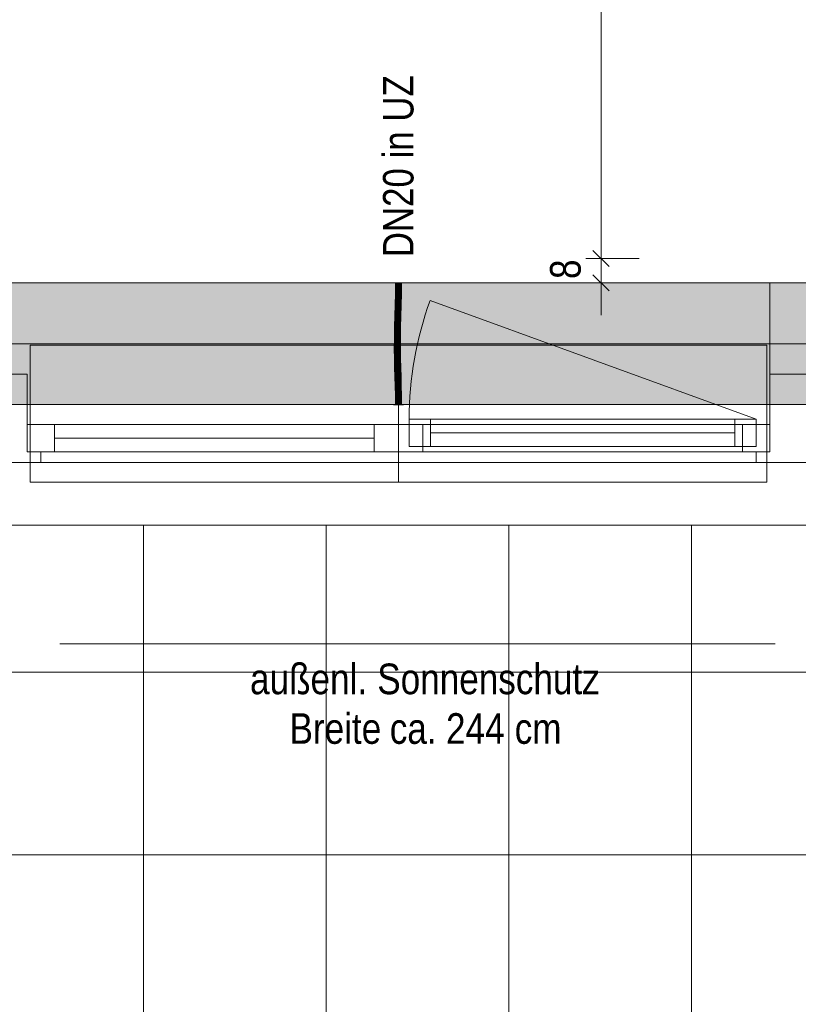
# Model space of a CAD drawing. Extents: x -620 to 3480, y 62 to 1112.
# Tile 29 of 76: x -220 to -169, y 563 to 628. Entities that reach past the tile are written whole.
import ezdxf
from ezdxf.lldxf.tags import DXFTag

# ---------------------------------------------------------------- set-up
doc = ezdxf.new("R2010")
doc.units = 0
doc.layers.get('0').update_dxf_attribs({"lineweight": 13})
for name, color, linetype, lineweight, true_color in [('30 -33 Aussenwände- 7 Fassade_ Elemente', 7, 'Continuous', 9, 0x00aacc), ('30 -35 Decken- 1 Konstruktion-Träger- Stahlbeton', 7, 'grob-A06GA2HT8I', 13, 0x33aa00), ('70 -72 Beschriftung- 1 Beschriftung allgemein', 7, 'Continuous', 9, 0xff6633), ('70 -76 Bemaßung- 2 Allgemein', 7, 'Continuous', 5, 0x6666cc), ('E_Leerrohr 20', 7, 'Continuous', 13, 0xcc0099), ('E_Leerrohr 20-Shading', 7, 'Continuous', 13, 0xcc0099), ('iwb_Schraffur_Unterzug', 7, 'Continuous', 5, 0xffffcc)]:
    doc.layers.add(name, color=color, linetype=linetype, lineweight=lineweight, true_color=true_color)
for name, color, linetype, lineweight in [('60- 61 allgemeine Ausstattung- 4 Terrassen', 7, 'Continuous', 9), ('70 -71 Achsen- 1 Gebäudeachsen', 7, 'STRICHPUNKT2-A06GA2HU8I', 18), ('Detailelementbeschriftung', 7, 'Continuous', 9)]:
    doc.layers.add(name, color=color, linetype=linetype, lineweight=lineweight)
doc.styles.get("Standard").update_dxf_attribs({"font": 'ARIALN.TTF'})
tags = doc.linetypes.add('grob-A06GA2HT8I', pattern=[14, 3, -8, 3]).pattern_tags.tags
tags[8:9] = [DXFTag(74, 4), DXFTag(75, 0), DXFTag(340, '0'), DXFTag(46, 0.0), DXFTag(50, 0.0), DXFTag(44, 0.0), DXFTag(45, 0.0)]
tags[6:7] = [DXFTag(74, 4), DXFTag(75, 0), DXFTag(340, '0'), DXFTag(46, 0.0), DXFTag(50, 0.0), DXFTag(44, 0.0), DXFTag(45, 0.0)]
tags[4:5] = [DXFTag(74, 4), DXFTag(75, 0), DXFTag(340, '0'), DXFTag(46, 0.0), DXFTag(50, 0.0), DXFTag(44, 0.0), DXFTag(45, 0.0)]
tags = doc.linetypes.add('STRICHPUNKT2', pattern=[12.7, 6.35, -3.175, 0, -3.175]).pattern_tags.tags
tags[10:11] = [DXFTag(74, 4), DXFTag(75, 0), DXFTag(340, '0'), DXFTag(46, 0.0), DXFTag(50, 0.0), DXFTag(44, 0.0), DXFTag(45, 0.0)]
tags[8:9] = [DXFTag(74, 4), DXFTag(75, 0), DXFTag(340, '0'), DXFTag(46, 0.0), DXFTag(50, 0.0), DXFTag(44, 0.0), DXFTag(45, 0.0)]
tags[6:7] = [DXFTag(74, 4), DXFTag(75, 0), DXFTag(340, '0'), DXFTag(46, 0.0), DXFTag(50, 0.0), DXFTag(44, 0.0), DXFTag(45, 0.0)]
tags[4:5] = [DXFTag(74, 4), DXFTag(75, 0), DXFTag(340, '0'), DXFTag(46, 0.0), DXFTag(50, 0.0), DXFTag(44, 0.0), DXFTag(45, 0.0)]
tags = doc.linetypes.add('STRICHPUNKT2-A06GA2HU8I', pattern=[12.7, 6.35, -3.175, 0, -3.175]).pattern_tags.tags
tags[10:11] = [DXFTag(74, 4), DXFTag(75, 0), DXFTag(340, '0'), DXFTag(46, 0.0), DXFTag(50, 0.0), DXFTag(44, 0.0), DXFTag(45, 0.0)]
tags[8:9] = [DXFTag(74, 4), DXFTag(75, 0), DXFTag(340, '0'), DXFTag(46, 0.0), DXFTag(50, 0.0), DXFTag(44, 0.0), DXFTag(45, 0.0)]
tags[6:7] = [DXFTag(74, 4), DXFTag(75, 0), DXFTag(340, '0'), DXFTag(46, 0.0), DXFTag(50, 0.0), DXFTag(44, 0.0), DXFTag(45, 0.0)]
tags[4:5] = [DXFTag(74, 4), DXFTag(75, 0), DXFTag(340, '0'), DXFTag(46, 0.0), DXFTag(50, 0.0), DXFTag(44, 0.0), DXFTag(45, 0.0)]

# ---------------------------------------------------------------- blocks, each defined once
blk = doc.blocks.new('Shading-A06GA2H78I', base_point=(-194.846, 607.576))
at = {"layer": 'E_Leerrohr 20-Shading', "color": 224, "true_color": 0x8d0069}
for points in [[(-195.127, 610.48), (-195.186, 610.48), (-195.133, 609.757), (-195.192, 609.758)], [(-194.83, 610.48), (-194.844, 610.48), (-194.839, 609.753), (-194.851, 609.753)], [(-194.839, 609.753), (-194.821, 609.753), (-194.83, 610.48), (-194.81, 610.48)], [(-194.821, 609.753), (-194.796, 609.752), (-194.81, 610.48), (-194.786, 610.48)], [(-194.792, 609.752), (-194.786, 610.48), (-194.796, 609.752)], [(-195.133, 609.757), (-195.192, 609.758), (-195.151, 609.034), (-195.207, 609.035)], [(-195.149, 609.034), (-195.133, 609.757), (-195.151, 609.034)], [(-194.839, 609.753), (-194.851, 609.753), (-194.859, 609.027), (-194.866, 609.027)], [(-194.843, 609.617), (-194.859, 609.027), (-194.857, 609.027)], [(-194.839, 609.753), (-194.843, 609.617), (-194.843, 609.026), (-194.857, 609.027)], [(-194.821, 609.753), (-194.843, 609.026), (-194.812, 609.753), (-194.835, 609.026)], [(-194.839, 609.753), (-194.843, 609.026), (-194.821, 609.753)], [(-194.835, 609.026), (-194.823, 609.026), (-194.812, 609.753), (-194.796, 609.752)], [(-194.807, 609.026), (-194.792, 609.752), (-194.823, 609.026), (-194.796, 609.752)], [(-195.151, 609.034), (-195.207, 609.035), (-195.173, 608.31), (-195.227, 608.311)], [(-195.173, 608.31), (-195.169, 608.309), (-195.151, 609.034), (-195.149, 609.034)], [(-195.169, 608.309), (-195.168, 608.309), (-195.149, 609.034)], [(-194.859, 609.027), (-194.866, 609.027), (-194.884, 608.302), (-194.886, 608.302)], [(-194.859, 609.027), (-194.884, 608.302), (-194.857, 609.027), (-194.88, 608.302)], [(-194.88, 608.302), (-194.87, 608.301), (-194.857, 609.027), (-194.843, 609.026)], [(-194.843, 609.026), (-194.87, 608.301), (-194.835, 609.026), (-194.863, 608.301)], [(-194.863, 608.301), (-194.856, 608.301), (-194.835, 609.026), (-194.823, 609.026)], [(-194.827, 608.3), (-194.807, 609.026), (-194.856, 608.301), (-194.823, 609.026)], [(-195.234, 608.043), (-195.246, 607.585), (-195.181, 608.042), (-195.181, 608.035)], [(-195.197, 607.584), (-195.191, 607.714), (-195.246, 607.585), (-195.181, 608.035)], [(-195.227, 608.311), (-195.234, 608.043), (-195.173, 608.31), (-195.181, 608.042)], [(-195.188, 607.584), (-195.174, 608.083), (-195.197, 607.584)], [(-195.181, 608.035), (-195.191, 607.714), (-195.176, 608.074), (-195.177, 608.019)], [(-195.173, 608.31), (-195.181, 608.035), (-195.169, 608.309), (-195.176, 608.074)], [(-195.177, 608.019), (-195.174, 608.083), (-195.176, 608.074)], [(-195.176, 608.074), (-195.174, 608.083), (-195.169, 608.309), (-195.168, 608.309)], [(-194.892, 608.02), (-194.893, 608.04), (-194.905, 607.578)], [(-194.892, 607.931), (-194.892, 608.02), (-194.903, 607.578), (-194.905, 607.578)], [(-194.903, 607.578), (-194.896, 607.578), (-194.892, 607.931), (-194.89, 607.735)], [(-194.884, 608.302), (-194.886, 608.302), (-194.893, 608.04)], [(-194.888, 608.169), (-194.893, 608.04), (-194.892, 608.02)], [(-194.892, 607.931), (-194.89, 607.735), (-194.88, 608.302), (-194.87, 608.301)], [(-194.88, 608.302), (-194.892, 608.02), (-194.892, 607.931)], [(-194.88, 608.302), (-194.884, 608.302), (-194.892, 608.02), (-194.888, 608.169)], [(-194.87, 608.301), (-194.89, 607.735), (-194.863, 608.301), (-194.889, 607.606)], [(-194.846, 607.576), (-194.827, 608.3), (-194.889, 607.577), (-194.856, 608.301)], [(-194.889, 607.606), (-194.889, 607.577), (-194.863, 608.301), (-194.856, 608.301)], [(-195.197, 607.584), (-195.246, 607.585), (-195.22, 606.858), (-195.26, 606.858)], [(-195.201, 606.858), (-195.188, 607.584), (-195.22, 606.858), (-195.197, 607.584)], [(-194.915, 606.854), (-194.896, 607.578), (-194.918, 606.855), (-194.903, 607.578)], [(-194.903, 607.578), (-194.905, 607.578), (-194.918, 606.855)], [(-194.915, 606.854), (-194.89, 607.577), (-194.896, 607.578)], [(-194.915, 606.854), (-194.912, 606.854), (-194.89, 607.577), (-194.901, 607.182)], [(-194.911, 606.854), (-194.889, 607.577), (-194.901, 607.182)], [(-194.911, 606.854), (-194.86, 606.854), (-194.889, 607.577), (-194.846, 607.576)], [(-194.901, 607.182), (-194.889, 607.577), (-194.89, 607.577)], [(-194.89, 607.735), (-194.896, 607.578), (-194.889, 607.606), (-194.89, 607.577)], [(-194.89, 607.577), (-194.889, 607.577), (-194.889, 607.606)], [(-195.224, 606.326), (-195.22, 606.858), (-195.262, 606.325), (-195.26, 606.858)], [(-195.204, 606.131), (-195.201, 606.858), (-195.225, 606.131), (-195.22, 606.858)], [(-194.919, 606.492), (-194.915, 606.854), (-194.92, 606.492), (-194.918, 606.855)], [(-194.915, 606.854), (-194.919, 606.492), (-194.912, 606.854), (-194.918, 606.492)], [(-194.912, 606.854), (-194.918, 606.492), (-194.914, 606.565), (-194.915, 606.492)], [(-194.915, 606.491), (-194.861, 606.491), (-194.911, 606.854), (-194.86, 606.854)], [(-194.915, 606.491), (-194.911, 606.854), (-194.914, 606.565)], [(-194.911, 606.854), (-194.912, 606.854), (-194.914, 606.565)], [(-194.912, 606.854), (-194.911, 606.854), (-194.901, 607.182)], [(-195.225, 606.131), (-195.224, 606.326), (-195.263, 606.131), (-195.262, 606.325)], [(-195.225, 606.131), (-195.263, 606.131), (-195.212, 605.52), (-195.255, 605.519)], [(-195.196, 605.52), (-195.204, 606.131), (-195.212, 605.52), (-195.225, 606.131)], [(-194.919, 606.492), (-194.919, 606.492), (-194.919, 606.412), (-194.921, 606.329)], [(-194.921, 606.329), (-194.919, 606.492), (-194.92, 606.492)], [(-194.919, 606.412), (-194.921, 606.329), (-194.92, 606.3)], [(-194.921, 606.329), (-194.921, 606.132), (-194.92, 606.3)], [(-194.921, 606.132), (-194.919, 606.132), (-194.92, 606.3), (-194.918, 606.191)], [(-194.919, 606.132), (-194.921, 606.132), (-194.913, 605.526), (-194.914, 605.526)], [(-194.915, 606.492), (-194.92, 606.3), (-194.918, 606.191)], [(-194.915, 606.492), (-194.918, 606.492), (-194.92, 606.3), (-194.919, 606.412)], [(-194.918, 606.492), (-194.919, 606.492), (-194.919, 606.412)], [(-194.919, 606.132), (-194.917, 606.132), (-194.918, 606.191)], [(-194.904, 605.526), (-194.917, 606.132), (-194.913, 605.526), (-194.919, 606.132)], [(-194.915, 606.492), (-194.918, 606.191), (-194.915, 606.492), (-194.917, 606.132)], [(-194.917, 606.132), (-194.863, 606.132), (-194.915, 606.491), (-194.861, 606.491)], [(-194.855, 605.527), (-194.863, 606.132), (-194.904, 605.526), (-194.917, 606.132)], [(-194.914, 606.565), (-194.915, 606.492), (-194.915, 606.492)], [(-195.212, 605.52), (-195.255, 605.519), (-195.187, 604.911), (-195.24, 604.909)], [(-195.181, 604.911), (-195.196, 605.52), (-195.187, 604.911), (-195.212, 605.52)], [(-194.904, 605.526), (-194.914, 605.526), (-194.879, 604.919), (-194.899, 604.918)], [(-194.84, 604.92), (-194.855, 605.527), (-194.879, 604.919), (-194.904, 605.526)], [(-195.163, 604.302), (-195.174, 604.672), (-195.24, 604.909), (-195.187, 604.911)], [(-195.163, 604.302), (-195.24, 604.909), (-195.222, 604.3)], [(-195.174, 604.672), (-195.181, 604.911), (-195.187, 604.911)], [(-194.87, 604.744), (-194.879, 604.919), (-194.894, 604.744), (-194.899, 604.918)], [(-194.848, 604.311), (-194.87, 604.744), (-194.881, 604.31), (-194.894, 604.744)], [(-194.835, 604.745), (-194.84, 604.92), (-194.87, 604.744), (-194.879, 604.919)], [(-194.848, 604.311), (-194.822, 604.312), (-194.87, 604.744), (-194.835, 604.745)], [(-195.163, 604.302), (-195.222, 604.3), (-195.146, 603.694), (-195.204, 603.692)], [(-194.848, 604.311), (-194.881, 604.31), (-194.818, 603.702), (-194.863, 603.701)], [(-194.804, 603.703), (-194.822, 604.312), (-194.818, 603.702), (-194.848, 604.311)], [(-195.146, 603.694), (-195.204, 603.692), (-195.134, 603.087), (-195.191, 603.086)], [(-195.132, 603.087), (-195.146, 603.694), (-195.134, 603.087), (-195.146, 603.694)], [(-194.818, 603.702), (-194.863, 603.701), (-194.795, 603.092), (-194.85, 603.091)], [(-194.791, 603.092), (-194.804, 603.703), (-194.795, 603.092), (-194.818, 603.702)], [(-195.134, 603.087), (-195.191, 603.086), (-195.131, 602.48), (-195.186, 602.48)], [(-195.127, 602.48), (-195.132, 603.087), (-195.131, 602.48), (-195.134, 603.087)], [(-194.786, 602.48), (-194.795, 603.092), (-194.844, 602.48), (-194.85, 603.091)], [(-194.786, 602.48), (-194.791, 603.092), (-194.795, 603.092)]]:
    blk.add_solid(points, dxfattribs=at)
at = {"layer": 'E_Leerrohr 20-Shading', "color": 222, "true_color": 0xc40093}
for points in [[(-195.069, 610.48), (-195.127, 610.48), (-195.065, 609.756), (-195.133, 609.757)], [(-195.02, 609.756), (-195.02, 610.48), (-195.065, 609.756), (-195.069, 610.48)], [(-194.992, 609.755), (-194.986, 610.48), (-195.02, 609.756), (-195.02, 610.48)], [(-194.986, 610.48), (-194.992, 609.755), (-194.988, 609.755)], [(-194.988, 609.755), (-194.981, 609.755), (-194.986, 610.48)], [(-194.981, 609.755), (-194.851, 609.753), (-194.986, 610.48), (-194.844, 610.48)], [(-195.088, 609.757), (-195.133, 609.757), (-195.085, 609.032), (-195.149, 609.034)], [(-195.064, 609.032), (-195.065, 609.756), (-195.085, 609.032), (-195.088, 609.757)], [(-195.064, 609.032), (-195.02, 609.756), (-195.065, 609.756)], [(-195.064, 609.032), (-195.029, 609.031), (-195.02, 609.756), (-195.021, 609.616)], [(-195.029, 609.031), (-195.025, 609.031), (-195.021, 609.616)], [(-195.007, 609.03), (-194.992, 609.755), (-195.025, 609.031), (-195.02, 609.756)], [(-194.992, 609.755), (-195.007, 609.03), (-195.003, 609.03)], [(-194.992, 609.03), (-194.988, 609.755), (-195.003, 609.03), (-194.992, 609.755)], [(-194.992, 609.03), (-194.971, 609.03), (-194.988, 609.755), (-194.981, 609.755)], [(-194.971, 609.03), (-194.866, 609.027), (-194.981, 609.755), (-194.851, 609.753)], [(-195.085, 609.032), (-195.149, 609.034), (-195.084, 608.307), (-195.168, 608.309)], [(-195.066, 608.307), (-195.064, 609.032), (-195.084, 608.307), (-195.085, 609.032)], [(-195.066, 608.307), (-195.04, 608.306), (-195.064, 609.032), (-195.029, 609.031)], [(-195.04, 608.306), (-195.032, 608.306), (-195.029, 609.031), (-195.025, 609.031)], [(-195.027, 608.306), (-195.007, 609.03), (-195.032, 608.306), (-195.025, 609.031)], [(-194.992, 609.03), (-195.007, 609.03), (-194.998, 608.305), (-195.027, 608.306)], [(-194.998, 608.305), (-194.957, 608.304), (-194.992, 609.03), (-194.971, 609.03)], [(-194.957, 608.304), (-194.886, 608.302), (-194.971, 609.03), (-194.866, 609.027)], [(-195.188, 607.584), (-195.165, 607.584), (-195.174, 608.083)], [(-195.168, 608.309), (-195.174, 608.083), (-195.083, 607.802), (-195.083, 607.763)], [(-195.083, 607.763), (-195.174, 608.083), (-195.083, 607.582), (-195.165, 607.584)], [(-195.084, 608.307), (-195.168, 608.309), (-195.083, 607.802)], [(-195.066, 608.307), (-195.084, 608.307), (-195.067, 607.708), (-195.083, 607.802)], [(-195.066, 608.307), (-195.067, 607.708), (-195.04, 608.306), (-195.043, 608.114)], [(-195.043, 608.114), (-195.067, 607.708), (-195.051, 607.609)], [(-195.032, 608.306), (-195.043, 608.114), (-195.046, 607.581), (-195.051, 607.609)], [(-195.033, 608.169), (-195.032, 608.306), (-195.046, 607.581)], [(-195.034, 608.042), (-195.033, 608.169), (-195.046, 607.581)], [(-195.034, 608.042), (-195.046, 607.581), (-195.031, 608.042), (-195.042, 607.581)], [(-195.043, 608.114), (-195.032, 608.306), (-195.04, 608.306)], [(-195.042, 607.581), (-195.028, 607.581), (-195.031, 608.042), (-195.02, 608.041)], [(-195.034, 608.042), (-195.027, 608.306), (-195.032, 608.306)], [(-195, 608.041), (-194.998, 608.305), (-195.034, 608.042), (-195.027, 608.306)], [(-195.028, 607.581), (-195.003, 607.58), (-195.02, 608.041), (-195, 608.041)], [(-195, 608.041), (-195.003, 607.58), (-194.952, 608.041), (-194.943, 607.579)], [(-194.998, 608.305), (-195, 608.041), (-194.957, 608.304), (-194.952, 608.041)], [(-194.957, 608.304), (-194.952, 608.041), (-194.886, 608.302), (-194.893, 608.04)], [(-194.952, 608.041), (-194.943, 607.579), (-194.893, 608.04), (-194.905, 607.578)], [(-195.165, 607.584), (-195.188, 607.584), (-195.156, 606.857), (-195.201, 606.858)], [(-195.165, 607.584), (-195.156, 606.857), (-195.083, 607.582), (-195.079, 606.856)], [(-195.083, 607.763), (-195.067, 607.708), (-195.083, 607.802)], [(-195.067, 607.708), (-195.083, 607.763), (-195.068, 607.581), (-195.083, 607.582)], [(-195.079, 606.856), (-195.067, 606.856), (-195.083, 607.582), (-195.068, 607.581)], [(-195.067, 607.708), (-195.068, 607.581), (-195.051, 607.609), (-195.051, 607.581)], [(-195.068, 607.581), (-195.067, 606.856), (-195.051, 607.581), (-195.06, 606.856)], [(-195.06, 606.856), (-195.046, 607.581), (-195.051, 607.581)], [(-195.042, 607.581), (-195.046, 607.581), (-195.057, 606.856), (-195.06, 606.856)], [(-195.038, 606.856), (-195.028, 607.581), (-195.057, 606.856), (-195.042, 607.581)], [(-195.051, 607.581), (-195.046, 607.581), (-195.051, 607.609)], [(-195.007, 606.856), (-195.003, 607.58), (-195.038, 606.856), (-195.028, 607.581)], [(-195.007, 606.856), (-194.934, 606.855), (-195.003, 607.58), (-194.943, 607.579)], [(-194.934, 606.855), (-194.918, 606.855), (-194.943, 607.579), (-194.905, 607.578)], [(-195.156, 606.857), (-195.201, 606.858), (-195.153, 606.131), (-195.204, 606.131)], [(-195.079, 606.856), (-195.156, 606.857), (-195.11, 606.495), (-195.154, 606.496)], [(-195.079, 606.856), (-195.11, 606.495), (-195.078, 606.764)], [(-195.074, 606.495), (-195.078, 606.764), (-195.11, 606.495)], [(-195.078, 606.764), (-195.067, 606.856), (-195.079, 606.856)], [(-195.065, 606.495), (-195.067, 606.856), (-195.074, 606.495), (-195.078, 606.764)], [(-195.063, 606.495), (-195.067, 606.856), (-195.065, 606.495)], [(-195.067, 606.856), (-195.063, 606.495), (-195.06, 606.856), (-195.061, 606.495)], [(-195.062, 606.328), (-195.042, 606.328), (-195.06, 606.856), (-195.038, 606.856)], [(-195.042, 606.328), (-195.008, 606.328), (-195.038, 606.856), (-195.007, 606.856)], [(-195.007, 606.856), (-195.008, 606.328), (-194.934, 606.855), (-194.932, 606.329)], [(-194.934, 606.855), (-194.932, 606.329), (-194.918, 606.855), (-194.921, 606.329)], [(-195.153, 606.131), (-195.204, 606.131), (-195.159, 605.521), (-195.196, 605.52)], [(-195.159, 605.521), (-195.057, 605.523), (-195.153, 606.131), (-195.07, 606.131)], [(-195.154, 606.496), (-195.153, 606.131), (-195.11, 606.495)], [(-195.07, 606.131), (-195.074, 606.495), (-195.153, 606.131), (-195.11, 606.495)], [(-195.07, 606.131), (-195.066, 606.131), (-195.074, 606.495), (-195.07, 606.495)], [(-195.066, 606.131), (-195.063, 606.131), (-195.07, 606.495), (-195.065, 606.495)], [(-195.07, 606.131), (-195.057, 605.523), (-195.066, 606.131), (-195.055, 605.523)], [(-195.055, 605.523), (-195.063, 606.131), (-195.066, 606.131)], [(-195.062, 606.328), (-195.063, 606.495), (-195.063, 606.131), (-195.065, 606.495)], [(-195.063, 606.495), (-195.062, 606.328), (-195.061, 606.495)], [(-195.063, 606.131), (-195.043, 606.132), (-195.062, 606.328), (-195.042, 606.328)], [(-195.043, 606.132), (-195.063, 606.131), (-195.042, 605.523), (-195.055, 605.523)], [(-195.043, 606.132), (-195.008, 606.132), (-195.042, 606.328), (-195.008, 606.328)], [(-195.006, 605.524), (-195.008, 606.132), (-195.042, 605.523), (-195.043, 606.132)], [(-194.932, 606.329), (-195.008, 606.328), (-194.934, 606.132), (-195.008, 606.132)], [(-194.934, 606.132), (-195.008, 606.132), (-194.937, 606.004)], [(-194.937, 606.004), (-195.008, 606.132), (-194.949, 605.525), (-195.006, 605.524)], [(-194.933, 605.996), (-194.937, 606.004), (-194.946, 605.525), (-194.949, 605.525)], [(-194.946, 605.525), (-194.937, 605.525), (-194.933, 605.996)], [(-194.931, 606.132), (-194.934, 606.132), (-194.933, 605.996), (-194.937, 606.004)], [(-194.933, 605.996), (-194.937, 605.525), (-194.921, 606.132), (-194.914, 605.526)], [(-194.932, 606.329), (-194.934, 606.132), (-194.932, 606.236)], [(-194.934, 606.132), (-194.931, 606.132), (-194.932, 606.236)], [(-194.931, 606.132), (-194.933, 605.996), (-194.929, 606.132)], [(-194.933, 605.996), (-194.921, 606.132), (-194.929, 606.132)], [(-194.924, 606.329), (-194.932, 606.329), (-194.929, 606.132), (-194.931, 606.132)], [(-194.921, 606.329), (-194.924, 606.329), (-194.921, 606.132), (-194.929, 606.132)], [(-195.159, 605.521), (-195.196, 605.52), (-195.169, 604.911), (-195.181, 604.911)], [(-195.169, 604.911), (-195.04, 604.914), (-195.159, 605.521), (-195.057, 605.523)], [(-195.04, 604.914), (-195.055, 605.523), (-195.057, 605.523)], [(-195.042, 605.523), (-195.055, 605.523), (-195.037, 604.915), (-195.04, 604.914)], [(-195.002, 604.916), (-195.006, 605.524), (-195.037, 604.915), (-195.042, 605.523)], [(-195.006, 605.524), (-195.002, 604.916), (-194.946, 605.525), (-194.965, 604.917)], [(-194.965, 604.917), (-194.947, 604.917), (-194.946, 605.525), (-194.937, 605.525)], [(-194.947, 604.917), (-194.899, 604.918), (-194.937, 605.525), (-194.914, 605.526)], [(-195.169, 604.911), (-195.181, 604.911), (-195.174, 604.672)], [(-195.174, 604.672), (-195.022, 604.306), (-195.173, 604.742), (-195.035, 604.743)], [(-195.035, 604.743), (-195.04, 604.914), (-195.173, 604.742), (-195.169, 604.911)], [(-195.037, 604.915), (-195.04, 604.914), (-195.035, 604.743)], [(-194.996, 604.307), (-195.002, 604.916), (-195.035, 604.743), (-195.037, 604.915)], [(-194.996, 604.307), (-195.035, 604.743), (-195.022, 604.306)], [(-195.002, 604.916), (-194.996, 604.307), (-194.965, 604.917), (-194.984, 604.307)], [(-194.984, 604.307), (-194.96, 604.308), (-194.965, 604.917), (-194.947, 604.917)], [(-194.947, 604.917), (-194.96, 604.308), (-194.894, 604.744), (-194.901, 604.31)], [(-194.947, 604.917), (-194.894, 604.744), (-194.899, 604.918)], [(-194.901, 604.31), (-194.881, 604.31), (-194.894, 604.744)], [(-195.022, 604.306), (-195.174, 604.672), (-195.163, 604.302)], [(-195.022, 604.306), (-195.163, 604.302), (-195.004, 603.697), (-195.146, 603.694)], [(-194.996, 604.307), (-195.022, 604.306), (-194.991, 603.698), (-195.004, 603.697)], [(-194.996, 604.307), (-194.994, 603.996), (-194.984, 604.307)], [(-194.994, 603.996), (-194.96, 604.308), (-194.984, 604.307)], [(-194.994, 603.996), (-194.991, 603.698), (-194.96, 604.308), (-194.973, 603.698)], [(-194.96, 604.308), (-194.973, 603.698), (-194.901, 604.31), (-194.911, 603.7)], [(-194.911, 603.7), (-194.863, 603.701), (-194.901, 604.31), (-194.881, 604.31)], [(-195.136, 603.694), (-195.146, 603.694), (-195.132, 603.087)], [(-194.991, 603.089), (-195.004, 603.697), (-195.132, 603.087), (-195.136, 603.694)], [(-194.991, 603.698), (-195.004, 603.697), (-194.987, 603.089), (-194.991, 603.089)], [(-194.987, 603.089), (-194.982, 603.089), (-194.991, 603.698), (-194.973, 603.698)], [(-194.982, 603.089), (-194.85, 603.091), (-194.973, 603.698), (-194.863, 603.701)], [(-194.991, 603.089), (-195.132, 603.087), (-194.986, 602.48), (-195.127, 602.48)], [(-194.987, 603.089), (-194.991, 603.089), (-194.986, 602.48)], [(-194.986, 602.48), (-194.982, 603.089), (-194.987, 603.089)], [(-194.986, 602.48), (-194.844, 602.48), (-194.982, 603.089), (-194.85, 603.091)]]:
    blk.add_solid(points, dxfattribs=at)
blk = doc.blocks.new('Shading-A06GA2H98I', base_point=(-194.986, 609.692))
at = {"layer": 'E_Leerrohr 20-Shading', "color": 224, "true_color": 0xae0082}
for points in [[(-195.316, 610.492), (-195.316, 610.48), (-195.098, 610.492), (-195.098, 610.48)], [(-195.186, 609.692), (-194.986, 609.692), (-195.186, 610.48), (-194.986, 610.48)], [(-195.098, 610.48), (-194.986, 610.48), (-195.098, 610.492), (-194.986, 610.492)], [(-194.986, 610.492), (-194.986, 610.48), (-194.921, 610.492), (-194.921, 610.48)], [(-194.986, 609.692), (-194.786, 609.692), (-194.986, 610.48), (-194.786, 610.48)], [(-194.921, 610.492), (-194.921, 610.48), (-194.715, 610.492), (-194.715, 610.48)], [(-194.715, 610.48), (-194.656, 610.48), (-194.715, 610.492), (-194.656, 610.492)]]:
    blk.add_solid(points, dxfattribs=at)
blk = doc.blocks.new('Shading-A06GA2HB8I', base_point=(-194.786, 603.268))
at = {"layer": 'E_Leerrohr 20-Shading', "color": 224, "true_color": 0xae0082}
for points in [[(-194.986, 603.268), (-195.186, 603.268), (-194.986, 602.48), (-195.186, 602.48)], [(-194.786, 603.268), (-194.986, 603.268), (-194.786, 602.48), (-194.986, 602.48)], [(-195.078, 602.48), (-195.316, 602.48), (-195.078, 602.468), (-195.316, 602.468)], [(-194.986, 602.468), (-194.986, 602.48), (-195.078, 602.468), (-195.078, 602.48)], [(-194.921, 602.48), (-194.986, 602.48), (-194.921, 602.468), (-194.986, 602.468)], [(-194.921, 602.468), (-194.764, 602.468), (-194.921, 602.48), (-194.764, 602.48)], [(-194.764, 602.468), (-194.656, 602.468), (-194.764, 602.48), (-194.656, 602.48)]]:
    blk.add_solid(points, dxfattribs=at)
blk = doc.blocks.new('Referenz-A06GA2HW8I')
at = {"layer": '30 -33 Aussenwände- 7 Fassade_ Elemente', "color": 0, "linetype": 'Continuous', "lineweight": -2, "ltscale": 0.13}
for p, q in [((-168.185, 610.48), (-324.185, 610.48)), ((-170.585, 610.48), (-168.185, 610.48)), ((-170.585, 604.48), (-170.585, 610.48)), ((-219.385, 604.48), (-221.785, 604.48)), ((-219.385, 599.38), (-219.385, 604.48)), ((-170.585, 599.38), (-170.585, 604.48)), ((-170.585, 604.48), (-168.185, 604.48)), ((-194.285, 599.73), (-194.285, 601.53)), ((-194.285, 601.53), (-171.485, 601.53)), ((-194.285, 599.73), (-194.285, 601.53)), ((-194.285, 601.53), (-192.885, 601.53)), ((-192.885, 601.53), (-192.885, 599.73)), ((-172.885, 601.53), (-171.485, 601.53)), ((-172.885, 599.73), (-172.885, 601.53)), ((-171.485, 601.53), (-171.485, 599.73)), ((-171.485, 601.53), (-171.485, 599.73)), ((-219.385, 599.38), (-219.385, 601.18)), ((-219.385, 601.18), (-217.585, 601.18)), ((-219.385, 599.38), (-219.385, 601.18)), ((-219.385, 601.18), (-194.985, 601.18)), ((-217.585, 601.18), (-217.585, 599.38)), ((-196.585, 599.38), (-196.585, 601.18)), ((-196.585, 601.18), (-194.985, 601.18)), ((-194.985, 601.18), (-194.985, 599.38)), ((-194.985, 599.38), (-194.985, 601.18)), ((-194.985, 601.18), (-170.585, 601.18)), ((-194.985, 601.18), (-193.385, 601.18)), ((-193.385, 601.18), (-193.385, 599.38)), ((-172.385, 599.38), (-172.385, 601.18)), ((-172.385, 601.18), (-170.585, 601.18)), ((-170.585, 601.18), (-170.585, 599.38)), ((-170.585, 601.18), (-170.585, 599.38)), ((-196.585, 600.28), (-217.585, 600.28)), ((-192.885, 600.63), (-172.885, 600.63)), ((-171.485, 599.73), (-194.285, 599.73)), ((-192.885, 599.73), (-194.285, 599.73)), ((-171.485, 599.73), (-172.885, 599.73)), ((-217.585, 599.38), (-219.385, 599.38)), ((-218.485, 599.38), (-219.385, 599.38)), ((-194.985, 599.38), (-219.385, 599.38)), ((-218.485, 598.68), (-218.485, 599.38)), ((-194.985, 599.38), (-196.585, 599.38)), ((-193.385, 599.38), (-194.985, 599.38)), ((-170.585, 599.38), (-194.985, 599.38)), ((-170.585, 599.38), (-172.385, 599.38)), ((-171.485, 599.38), (-170.585, 599.38)), ((-171.485, 598.68), (-171.485, 599.38)), ((9.115, 598.68), (-485.885, 598.68)), ((-222.685, 598.68), (-218.485, 598.68)), ((-168.185, 598.68), (-171.485, 598.68)), ((-327.285, 594.54), (-165.085, 594.54))]:
    blk.add_line(p, q, dxfattribs=at)
at = {"layer": '30 -33 Aussenwände- 7 Fassade_ Elemente', "color": 0, "linetype": 'grob-A06GA2HT8I', "lineweight": -2, "ltscale": 0.13}
blk.add_line((-171.485, 601.53), (-192.91, 609.328), dxfattribs=at)
at = {"layer": '30 -33 Aussenwände- 7 Fassade_ Elemente', "color": 0, "lineweight": -2}
for p, q in [((-219.185, 606.38), (-219.185, 601.18)), ((-194.985, 606.38), (-219.185, 606.38)), ((-194.985, 601.18), (-194.985, 606.38)), ((-170.785, 606.38), (-194.985, 606.38)), ((-170.785, 601.18), (-170.785, 606.38)), ((-194.285, 601.53), (-192.885, 601.53)), ((-194.285, 599.73), (-194.285, 601.53)), ((-192.885, 601.53), (-192.885, 599.73)), ((-192.885, 601.53), (-172.885, 601.53)), ((-172.885, 601.53), (-171.485, 601.53)), ((-172.885, 599.73), (-172.885, 601.53)), ((-171.485, 601.53), (-171.485, 599.73)), ((-217.585, 601.18), (-219.185, 601.18)), ((-219.185, 601.18), (-219.185, 599.38)), ((-217.585, 599.38), (-217.585, 601.18)), ((-217.585, 601.18), (-196.585, 601.18)), ((-196.585, 601.18), (-194.985, 601.18)), ((-196.585, 601.18), (-196.585, 599.38)), ((-194.985, 601.18), (-194.985, 599.38)), ((-193.385, 601.18), (-194.985, 601.18)), ((-193.385, 599.38), (-193.385, 601.18)), ((-172.385, 599.38), (-172.385, 601.18)), ((-172.385, 601.18), (-170.785, 601.18)), ((-170.785, 601.18), (-170.785, 599.38)), ((-217.585, 600.28), (-196.585, 600.28)), ((-172.885, 600.63), (-192.885, 600.63)), ((-192.885, 599.73), (-194.285, 599.73)), ((-172.885, 599.73), (-192.885, 599.73)), ((-171.485, 599.73), (-172.885, 599.73)), ((-219.185, 599.38), (-217.585, 599.38)), ((-219.185, 597.38), (-219.185, 599.38)), ((-196.585, 599.38), (-217.585, 599.38)), ((-194.985, 599.38), (-196.585, 599.38)), ((-194.985, 599.38), (-193.385, 599.38)), ((-194.985, 599.38), (-194.985, 597.38)), ((-172.385, 599.38), (-193.385, 599.38)), ((-170.785, 599.38), (-172.385, 599.38)), ((-170.785, 599.38), (-170.785, 597.38)), ((-194.985, 597.38), (-219.185, 597.38)), ((-170.785, 597.38), (-194.985, 597.38))]:
    blk.add_line(p, q, dxfattribs=at)
at = {"layer": '30 -33 Aussenwände- 7 Fassade_ Elemente', "color": 0, "linetype": 'grob-A06GA2HT8I', "lineweight": -2, "ltscale": 0.13}
blk.add_ellipse((-171.485, 601.53), major_axis=(-21.425, 7.798), ratio=1, start_param=0, end_param=0.349066, dxfattribs=at)
at = {"layer": '30 -35 Decken- 1 Konstruktion-Träger- Stahlbeton', "color": 0, "lineweight": -2}
for p, q in [((-489.685, 610.48), (-2.685, 610.48)), ((-489.685, 602.48), (-2.685, 602.48))]:
    blk.add_line(p, q, dxfattribs=at)
at = {"layer": '60- 61 allgemeine Ausstattung- 4 Terrassen', "color": 0, "lineweight": -2}
for p, q in [((-211.735, 211.08), (-211.735, 594.54)), ((-199.735, 211.08), (-199.735, 594.54)), ((-187.735, 211.08), (-187.735, 594.54)), ((-175.735, 440.88), (-175.735, 594.54)), ((-432.685, 584.88), (6.715, 584.88)), ((-432.685, 572.88), (6.715, 572.88))]:
    blk.add_line(p, q, dxfattribs=at)
at = {"layer": '70 -71 Achsen- 1 Gebäudeachsen', "color": 0, "linetype": 'STRICHPUNKT2-A06GA2HU8I', "lineweight": -2, "ltscale": 0.13}
blk.add_line((-561.186, 606.48), (86.255, 606.48), dxfattribs=at)
at = {"layer": '70 -72 Beschriftung- 1 Beschriftung allgemein', "color": 0, "linetype": 'Continuous', "lineweight": -2, "ltscale": 0.13}
blk.add_line((-217.235, 586.748), (-170.235, 586.748), dxfattribs=at)
at = {"layer": '70 -76 Bemaßung- 2 Allgemein', "color": 0, "linetype": 'Continuous', "lineweight": -2, "ltscale": 0.13}
for p, q in [((-181.678, 613.141), (-181.678, 745.42)), ((-181.678, 613.141), (-181.678, 614.201)), ((-181.678, 611.08), (-181.678, 613.141)), ((-181.678, 611.08), (-181.678, 613.141)), ((-181.148, 611.55), (-182.209, 612.611)), ((-181.148, 611.55), (-182.209, 612.611)), ((-179.178, 612.08), (-182.678, 612.08)), ((-179.178, 612.08), (-182.678, 612.08)), ((-181.678, 610.48), (-181.678, 612.08)), ((-181.678, 611.48), (-181.678, 609.42)), ((-182.209, 611.011), (-181.148, 609.95)), ((-179.178, 610.48), (-182.678, 610.48)), ((-181.678, 609.42), (-181.678, 608.359))]:
    blk.add_line(p, q, dxfattribs=at)
at = {"layer": '70 -72 Beschriftung- 1 Beschriftung allgemein', "color": 0, "linetype": 'Continuous', "lineweight": -2, "ltscale": 0.13, "char_height": 2.01377, "attachment_point": 1}
for s, insert in [('{\\fArial Narrow;außenl.}', (-204.744, 585.449)), ('{\\fArial Narrow;Sonnenschutz}', (-196.383, 585.449)), ('{\\fArial Narrow;Breite}', (-202.147, 582.186)), ('{\\fArial Narrow;244}', (-191.866, 582.186)), ('{\\fArial Narrow;ca.}', (-195.561, 582.186)), ('{\\fArial Narrow;cm}', (-187.351, 582.186))]:
    blk.add_mtext(s, dxfattribs=dict(at, insert=insert))
at = {"layer": '70 -76 Bemaßung- 2 Allgemein', "color": 0, "linetype": 'Continuous', "lineweight": -2, "ltscale": 0.13, "insert": (-185.03, 610.737), "char_height": 2.01377, "attachment_point": 1, "rotation": 90}
blk.add_mtext('{\\fArial Narrow;8}', dxfattribs=at)
blk = doc.blocks.new('Referenz-A06GA2HY8I')
at = {"layer": 'iwb_Schraffur_Unterzug', "linetype": 'Continuous', "ltscale": 0.13}
for points in [[(-561.186, 610.48), (-2.685, 610.48), (-2.685, 602.48)], [(-561.186, 610.48), (-2.685, 602.48), (-561.186, 604.746)], [(-561.186, 604.746), (-2.685, 602.48), (-561.186, 602.48)]]:
    blk.add_solid(points, dxfattribs=at)
blk = doc.blocks.new('Einzeiliger Text-A06GA2NM8I')
at = {"color": 0, "lineweight": -2, "insert": (-196.005, 612.169), "char_height": 2, "attachment_point": 1, "rotation": 90}
blk.add_mtext('{\\fArial Narrow;DN20 in UZ}', dxfattribs=at)
blk = doc.blocks.new('Enddeckel-A06GA2OA8I')
at = {"color": 0, "linetype": 'ByBlock', "lineweight": -2, "ltscale": 0.13}
for p, q in [((-195.186, 603.268), (-195.186, 602.48)), ((-195.069, 603.268), (-195.186, 603.268)), ((-194.903, 603.268), (-195.069, 603.268)), ((-194.786, 603.268), (-194.903, 603.268)), ((-194.786, 602.48), (-194.786, 603.268)), ((-195.316, 602.48), (-195.316, 602.468)), ((-195.123, 602.48), (-195.316, 602.48)), ((-195.123, 602.468), (-195.316, 602.468)), ((-195.069, 602.48), (-195.186, 602.48)), ((-194.849, 602.48), (-195.123, 602.48)), ((-194.849, 602.468), (-195.123, 602.468)), ((-194.903, 602.48), (-195.069, 602.48)), ((-194.786, 602.48), (-194.903, 602.48)), ((-194.656, 602.48), (-194.849, 602.48)), ((-194.656, 602.468), (-194.849, 602.468)), ((-194.656, 602.468), (-194.656, 602.48))]:
    blk.add_line(p, q, dxfattribs=at)
at = {"color": 0, "linetype": 'STRICHPUNKT2', "lineweight": 5, "ltscale": 0.13}
blk.add_line((-194.986, 602.48), (-194.986, 603.268), dxfattribs=at)
blk = doc.blocks.new('Enddeckel-A06GA2OU8I')
at = {"color": 0, "linetype": 'ByBlock', "lineweight": -2, "ltscale": 0.13}
for p, q in [((-195.316, 610.492), (-195.316, 610.48)), ((-195.316, 610.492), (-195.123, 610.492)), ((-195.316, 610.48), (-195.123, 610.48)), ((-195.186, 610.48), (-195.186, 609.692)), ((-195.186, 610.48), (-195.069, 610.48)), ((-195.123, 610.492), (-194.849, 610.492)), ((-195.123, 610.48), (-194.849, 610.48)), ((-195.069, 610.48), (-194.903, 610.48)), ((-194.903, 610.48), (-194.786, 610.48)), ((-194.849, 610.492), (-194.656, 610.492)), ((-194.849, 610.48), (-194.656, 610.48)), ((-194.786, 609.692), (-194.786, 610.48)), ((-194.656, 610.48), (-194.656, 610.492)), ((-195.186, 609.692), (-195.069, 609.692)), ((-195.069, 609.692), (-194.903, 609.692)), ((-194.903, 609.692), (-194.786, 609.692))]:
    blk.add_line(p, q, dxfattribs=at)
at = {"color": 0, "linetype": 'STRICHPUNKT2', "lineweight": 5, "ltscale": 0.13}
blk.add_line((-194.986, 610.48), (-194.986, 609.692), dxfattribs=at)
blk = doc.blocks.new('Flexrohr-A06GA2OY8I')
at = {"color": 0, "linetype": 'ByBlock', "lineweight": -2, "ltscale": 0.13}
for p, q in [((-195.186, 610.48), (-195.192, 609.758)), ((-195.186, 610.48), (-194.786, 610.48)), ((-195.177, 610.082), (-194.801, 610.079)), ((-194.786, 610.48), (-194.792, 609.752)), ((-195.192, 609.758), (-195.207, 609.035)), ((-195.19, 609.284), (-194.814, 609.276)), ((-195.182, 609.683), (-194.806, 609.677)), ((-194.792, 609.752), (-194.807, 609.026)), ((-195.207, 609.035), (-195.227, 608.311)), ((-195.199, 608.885), (-194.824, 608.876)), ((-194.807, 609.026), (-194.827, 608.3)), ((-195.227, 608.311), (-195.246, 607.585)), ((-195.221, 608.085), (-194.845, 608.076)), ((-195.21, 608.485), (-194.834, 608.476)), ((-194.827, 608.3), (-194.846, 607.576)), ((-195.246, 607.585), (-195.26, 606.858)), ((-195.24, 607.284), (-194.864, 607.278)), ((-195.231, 607.685), (-194.856, 607.677)), ((-194.846, 607.576), (-194.86, 606.854)), ((-195.26, 606.858), (-195.263, 606.131)), ((-195.247, 606.883), (-194.871, 606.879)), ((-194.86, 606.854), (-194.863, 606.132)), ((-195.263, 606.131), (-195.255, 605.519)), ((-195.25, 606.08), (-194.874, 606.082)), ((-195.249, 606.482), (-194.873, 606.48)), ((-194.863, 606.132), (-194.855, 605.527)), ((-195.255, 605.519), (-195.24, 604.909)), ((-195.245, 605.678), (-194.869, 605.684)), ((-194.855, 605.527), (-194.84, 604.92)), ((-195.24, 604.909), (-195.222, 604.3)), ((-195.237, 605.277), (-194.861, 605.285)), ((-195.227, 604.876), (-194.851, 604.886)), ((-194.84, 604.92), (-194.822, 604.312)), ((-195.222, 604.3), (-195.204, 603.692)), ((-195.215, 604.476), (-194.839, 604.487)), ((-195.203, 604.076), (-194.828, 604.087)), ((-194.822, 604.312), (-194.804, 603.702)), ((-195.204, 603.692), (-195.191, 603.086)), ((-195.192, 603.677), (-194.816, 603.687)), ((-194.804, 603.702), (-194.791, 603.092)), ((-195.191, 603.086), (-195.186, 602.48)), ((-195.183, 603.278), (-194.807, 603.285)), ((-195.177, 602.88), (-194.801, 602.884)), ((-194.791, 603.092), (-194.786, 602.48)), ((-195.186, 602.48), (-194.786, 602.48)), ((-195.174, 602.482), (-194.798, 602.482))]:
    blk.add_line(p, q, dxfattribs=at)

msp = doc.modelspace()

# ---------------------------------------------------------------- block references
at = {"color": 8, "lineweight": 13, "ltscale": 0.13, "true_color": 0x808080}
msp.add_blockref('Referenz-A06GA2HW8I', (0, 0), dxfattribs=at)
at = {"color": 8, "lineweight": 25, "ltscale": 0.25, "true_color": 0x808080}
msp.add_blockref('Referenz-A06GA2HY8I', (0, 0), dxfattribs=at)
at = {"layer": 'Detailelementbeschriftung', "ltscale": 0.13}
msp.add_blockref('Einzeiliger Text-A06GA2NM8I', (0, 0), dxfattribs=at)
at = {"layer": 'E_Leerrohr 20'}
for name, p in [('Shading-A06GA2H98I', (-194.986, 609.692)), ('Shading-A06GA2H78I', (-194.846, 607.576)), ('Shading-A06GA2HB8I', (-194.786, 603.268))]:
    msp.add_blockref(name, p, dxfattribs=at)
at = {"layer": 'E_Leerrohr 20', "ltscale": 0.13}
for name in ['Enddeckel-A06GA2OU8I', 'Flexrohr-A06GA2OY8I', 'Enddeckel-A06GA2OA8I']:
    msp.add_blockref(name, (0, 0), dxfattribs=at)

doc.saveas('drawing.dxf')
